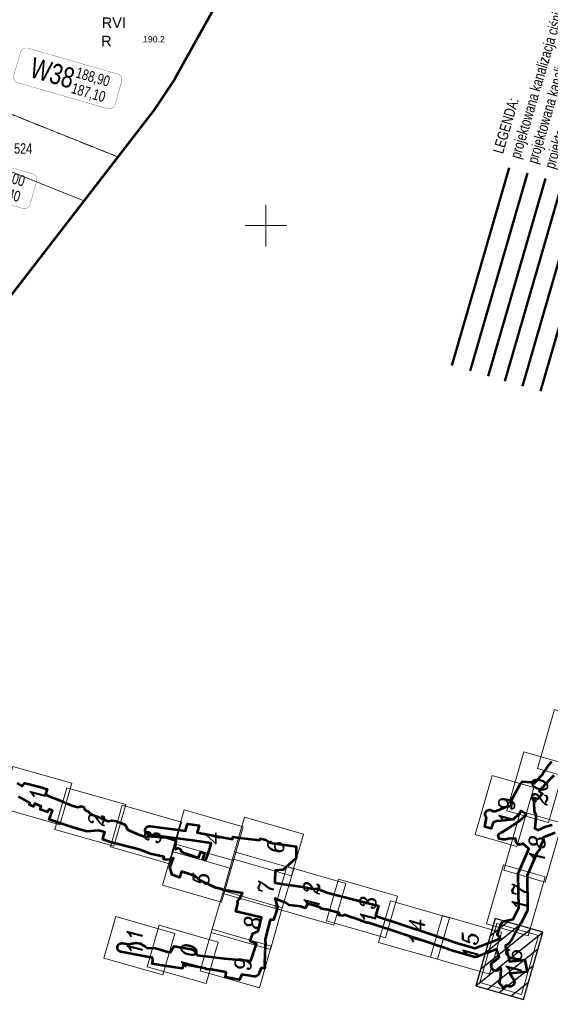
# Model space of a CAD drawing. Header units: metres. Extents: x 7482748 to 7484637, y 5684406 to 5687014.
# Tile 18 of 180: x 7483020 to 7483084, y 5684707 to 5684825. Entities that reach past the tile are written whole.
import ezdxf
from ezdxf.lldxf.tags import DXFTag

# ---------------------------------------------------------------- set-up
doc = ezdxf.new("R2010")
doc.units = ezdxf.units.M
doc.header["$MEASUREMENT"] = 0
for name, pattern in [('1', [1.5, 1, -0.5]), ('l217_500', [2, 1.5, -0.5]), ('l218_500', [1, 0.5, -0.5])]:
    doc.linetypes.add(name, pattern=pattern)
for name, color, linetype, lineweight in [('.ks tłoczny', 104, 'Continuous', 50), ('_Dzialki', 7, 'Continuous', 0), ('_Dzialki_opis', 7, 'Continuous', 0), ('_Kontury', 7, 'Continuous', 0), ('_Kontury_opis', 7, 'Continuous', 0), ('_Podzial_sekcyjny_krzyze', 7, '1', 13), ('_Szkic_arkuszy', 7, 'Continuous', 0), ('_Uzytki', 7, 'Continuous', 0), ('_Uzytki_opis', 7, 'Continuous', 0), ('_Zakres2', 7, 'Continuous', 0), ('RTPW01_P', 7, 'Continuous', 0)]:
    doc.layers.add(name, color=color, linetype=linetype, lineweight=lineweight)
doc.layers.add('.przyłącza', color=32, linetype='Continuous', lineweight=50, true_color=0xbd5e00)
doc.layers.add('IS_Węzeł_sieci_kanalizacyjnej_-_opisy', color=7, linetype='Continuous')
doc.layers.add('RTPW01_G', color=7, linetype='Continuous', lineweight=13, transparency=0.25)
doc.styles.get("Standard").update_dxf_attribs({"font": 'simplex.shx', "width": 0.75})
doc.styles.add('STYL_ARIAL', font='simplex.shx', dxfattribs={"width": 0.75, "oblique": 0.1})
doc.styles.add('Style-Arial', font='arial.ttf')
doc.styles.add('Style-ITALIC_1250', font='ITALIC_1250.shx')
tags = doc.linetypes.add('SOLID', pattern=[10, 10, 0]).pattern_tags.tags
tags[6:7] = [DXFTag(74, 4), DXFTag(75, 0), DXFTag(340, '0'), DXFTag(46, 0.0), DXFTag(50, 0.0), DXFTag(44, 0.0), DXFTag(45, 0.0)]
tags[4:5] = [DXFTag(74, 4), DXFTag(75, 0), DXFTag(340, '0'), DXFTag(46, 0.0), DXFTag(50, 0.0), DXFTag(44, 0.0), DXFTag(45, 0.0)]

# ---------------------------------------------------------------- blocks, each defined once
blk = doc.blocks.new('RTPW01')
at = {"layer": 'RTPW01_P', "linetype": 'Continuous', "lineweight": 0}
h = blk.add_hatch(color=256, dxfattribs=at)
edge = h.paths.add_edge_path()
edge.add_arc((0, 0), 0.045, 0, 360)
blk = doc.blocks.new('*U485')
at = {"layer": '_Szkic_arkuszy', "color": 5, "linetype": 'Continuous', "lineweight": 30}
for p, q in [((-80.53, 100.4), (80.53, -100.4)), ((-90.67, 65.1), (30.55, -86.04)), ((-30.55, 86.04), (90.67, -65.1)), ((19.43, 71.68), (100.82, -29.8)), ((-100.82, 29.8), (-19.43, -71.67)), ((69.4, 57.31), (110.96, 5.5)), ((-110.96, -5.5), (-69.4, -57.31))]:
    blk.add_line(p, q, dxfattribs=at)
at = {"layer": '_Szkic_arkuszy', "color": 5, "linetype": 'Continuous', "lineweight": 30, "flags": 128}
blk.add_lwpolyline([(-80.53, 100.4), (-121.54, -42.33), (80.53, -100.4), (121.54, 42.33), (-80.53, 100.4)], close=True, dxfattribs=at)

msp = doc.modelspace()

# ---------------------------------------------------------------- linework, layer by layer
at = {"layer": '.ks tłoczny', "linetype": 'Continuous'}
for points in [[(7483072.29341, 5684783.18801), (7483079.16471, 5684806.91659)], [(7483080.75095, 5684780.73888), (7483087.62225, 5684804.46746)]]:
    msp.add_lwpolyline(points, dxfattribs=at)
at = {"layer": '.ks tłoczny', "color": 111, "linetype": 'Continuous', "true_color": 0x70ffb8}
for points in [[(7483074.46615, 5684782.55883), (7483081.33745, 5684806.28741)], [(7483082.92368, 5684780.1097), (7483089.79499, 5684803.83828)]]:
    msp.add_lwpolyline(points, dxfattribs=at)
at = {"layer": '.przyłącza', "linetype": 'Continuous'}
msp.add_lwpolyline([(7483076.63888, 5684781.92965), (7483083.51019, 5684805.65823)], dxfattribs=at)
at = {"layer": '.przyłącza', "color": 9, "linetype": 'Continuous', "true_color": 0xd19cc7}
msp.add_lwpolyline([(7483078.65614, 5684781.34549), (7483085.52745, 5684805.07407)], dxfattribs=at)
at = {"layer": '_Dzialki', "color": 96, "linetype": 'Continuous', "true_color": 0x008000, "flags": 128}
for points in [[(7483032.24, 5684808.23), (7483011.08, 5684816.72)], [(7483028.19, 5684802.98), (7483007.23, 5684811.36)]]:
    msp.add_lwpolyline(points, dxfattribs=at)
at = {"layer": '_Kontury', "color": 96, "linetype": 'l217_500', "true_color": 0x008000, "flags": 128}
msp.add_lwpolyline([(7483011.08, 5684816.72), (7483032.24, 5684808.23)], dxfattribs=at)
at = {"layer": '_Podzial_sekcyjny_krzyze', "linetype": 'Continuous'}
for p, q in [((7483050, 5684797.5), (7483050, 5684802.5)), ((7483047.5, 5684800), (7483052.5, 5684800))]:
    msp.add_line(p, q, dxfattribs=at)
at = {"layer": '_Szkic_arkuszy', "color": 7, "linetype": 'Continuous', "lineweight": 0, "flags": 128}
for points in [[(7483082.55, 5684734.86), (7483087.54, 5684733.42), (7483089.57, 5684740.49), (7483084.58, 5684741.93), (7483082.55, 5684734.86)], [(7483078.89, 5684729.79), (7483083.88, 5684728.36), (7483085.91, 5684735.43), (7483080.92, 5684736.86), (7483078.89, 5684729.79)], [(7483019.66, 5684735.11), (7483018.23, 5684730.12), (7483025.3, 5684728.08), (7483026.73, 5684733.08), (7483019.66, 5684735.11)], [(7483075.09, 5684726.93), (7483080.08, 5684725.49), (7483082.11, 5684732.57), (7483077.12, 5684734), (7483075.09, 5684726.93)], [(7483026.16, 5684732.55), (7483024.72, 5684727.55), (7483031.79, 5684725.52), (7483033.23, 5684730.52), (7483026.16, 5684732.55)], [(7483032.79, 5684730.44), (7483031.36, 5684725.44), (7483038.43, 5684723.41), (7483039.87, 5684728.4), (7483032.79, 5684730.44)], [(7483040.21, 5684729.88), (7483038.77, 5684724.88), (7483045.85, 5684722.85), (7483047.28, 5684727.84), (7483040.21, 5684729.88)], [(7483078.5, 5684722.66), (7483083.49, 5684721.23), (7483085.52, 5684728.3), (7483080.53, 5684729.74), (7483078.5, 5684722.66)], [(7483047.44, 5684729.01), (7483046.01, 5684724.01), (7483053.08, 5684721.98), (7483054.51, 5684726.97), (7483047.44, 5684729.01)], [(7483039.05, 5684725.83), (7483037.61, 5684720.84), (7483044.69, 5684718.81), (7483046.12, 5684723.8), (7483039.05, 5684725.83)], [(7483046.25, 5684724.87), (7483044.82, 5684719.87), (7483051.89, 5684717.84), (7483053.33, 5684722.83), (7483046.25, 5684724.87)], [(7483076.43, 5684716.23), (7483081.43, 5684714.79), (7483083.46, 5684721.87), (7483078.46, 5684723.3), (7483076.43, 5684716.23)], [(7483052.53, 5684723.08), (7483051.09, 5684718.09), (7483058.16, 5684716.05), (7483059.6, 5684721.05), (7483052.53, 5684723.08)], [(7483058.69, 5684721.58), (7483057.25, 5684716.59), (7483064.32, 5684714.55), (7483065.76, 5684719.55), (7483058.69, 5684721.58)], [(7483044.9, 5684720.16), (7483043.46, 5684715.16), (7483050.54, 5684713.13), (7483051.97, 5684718.13), (7483044.9, 5684720.16)], [(7483064.92, 5684718.99), (7483063.49, 5684713.99), (7483070.56, 5684711.96), (7483072, 5684716.95), (7483064.92, 5684718.99)], [(7483071.15, 5684717.22), (7483069.72, 5684712.23), (7483076.79, 5684710.19), (7483078.23, 5684715.19), (7483071.15, 5684717.22)], [(7483032, 5684717.1), (7483030.56, 5684712.11), (7483037.63, 5684710.08), (7483039.07, 5684715.07), (7483032, 5684717.1)], [(7483037.2, 5684716.07), (7483035.76, 5684711.07), (7483042.84, 5684709.04), (7483044.27, 5684714.03), (7483037.2, 5684716.07)], [(7483075.66, 5684709.18), (7483080.65, 5684707.75), (7483082.69, 5684714.82), (7483077.69, 5684716.25), (7483075.66, 5684709.18)], [(7483043.58, 5684715.57), (7483042.14, 5684710.57), (7483049.22, 5684708.54), (7483050.65, 5684713.53), (7483043.58, 5684715.57)]]:
    msp.add_lwpolyline(points, close=True, dxfattribs=at)
at = {"layer": '_Szkic_arkuszy', "color": 252, "linetype": 'Continuous', "lineweight": 53, "flags": 128}
for points in [[(7483020.13, 5684733.08), (7483020.78, 5684732.75), (7483021.05, 5684733.09), (7483021.45, 5684733), (7483022.7, 5684732.69), (7483023.17, 5684732.56), (7483023.72, 5684732.38), (7483023.79, 5684732.37), (7483023.59, 5684731.72), (7483024.2, 5684731.44), (7483024.94, 5684731.17), (7483026.53, 5684730.49), (7483026.86, 5684730.38), (7483027.47, 5684730.22), (7483027.84, 5684730.34), (7483027.98, 5684730.28), (7483028.18, 5684730.21), (7483028.23, 5684730.07), (7483028.26, 5684730), (7483028.31, 5684729.94), (7483028.47, 5684729.8), (7483028.48, 5684729.79), (7483028.65, 5684729.73), (7483029.1, 5684729.33), (7483030.22, 5684728.92), (7483030.55, 5684728.76), (7483030.79, 5684728.65), (7483031.09, 5684728.54), (7483031.54, 5684728.61), (7483032.04, 5684728.53), (7483032.7, 5684728.3), (7483033.13, 5684728.08), (7483033.45, 5684727.51), (7483034.93, 5684726.86), (7483035.1, 5684726.82), (7483035.2, 5684726.76), (7483035.52, 5684726.66), (7483036.19, 5684726.74), (7483037.44, 5684726.62), (7483038.1, 5684726.57), (7483038.85, 5684726.33), (7483039.21, 5684726.2), (7483039.17, 5684725.68), (7483039.08, 5684725.36), (7483039.15, 5684725.15), (7483039.44, 5684725.31), (7483039.71, 5684725.2), (7483039.87, 5684724.87), (7483041.91, 5684724.12), (7483042.2, 5684724.84), (7483042.65, 5684724.69), (7483042.39, 5684723.99), (7483042.56, 5684723.94), (7483042.7, 5684723.85), (7483042.83, 5684723.99), (7483043.38, 5684725.49), (7483043.46, 5684725.9), (7483040.92, 5684726.25), (7483035.99, 5684726.9), (7483035.84, 5684726.95), (7483035.72, 5684727.02), (7483035.63, 5684727.12), (7483035.57, 5684727.24), (7483035.54, 5684727.37), (7483035.54, 5684727.5), (7483035.58, 5684727.63), (7483035.65, 5684727.75), (7483035.74, 5684727.84), (7483035.86, 5684727.91), (7483035.99, 5684727.94), (7483036.13, 5684727.94), (7483040.37, 5684727.38), (7483040.62, 5684728.23), (7483042.01, 5684728.01), (7483041.77, 5684727.17), (7483042.18, 5684727.1), (7483046, 5684726.38), (7483046.05, 5684726.65), (7483046.55, 5684726.57), (7483046.68, 5684726.55), (7483046.82, 5684726.53), (7483046.84, 5684726.52), (7483048.25, 5684726.36), (7483049.26, 5684726.24), (7483049.35, 5684726.46), (7483050, 5684726.31), (7483050.5, 5684725.93), (7483050.5, 5684725.93), (7483053.62, 5684725.5), (7483053.61, 5684724.1), (7483052.36, 5684722.97), (7483052.08, 5684722.71), (7483052.05, 5684722.71), (7483052.05, 5684722.7), (7483051.1, 5684722.63), (7483051.07, 5684721.17), (7483051.06, 5684721.14), (7483054.34, 5684720.67), (7483054.66, 5684720.61), (7483054.81, 5684720.58), (7483055.22, 5684720.5), (7483055.41, 5684720.46), (7483056.17, 5684720.4), (7483057.43, 5684719.93), (7483063.48, 5684718.39), (7483063.15, 5684717.18), (7483069.8, 5684714.99), (7483072.98, 5684713.91), (7483075.06, 5684713.31), (7483077.89, 5684714.38), (7483078.12, 5684714.48), (7483077.74, 5684714.92), (7483077.85, 5684715.22), (7483078.11, 5684715.98), (7483078.37, 5684716.51), (7483079.65, 5684716.78), (7483080.3, 5684718.13), (7483080.24, 5684722.11), (7483080.25, 5684722.2), (7483080.29, 5684722.33), (7483081.5, 5684725.21), (7483080.81, 5684725.85), (7483080.69, 5684725.77), (7483080.56, 5684725.73), (7483080.42, 5684725.72), (7483080.29, 5684725.75), (7483080.17, 5684725.81), (7483080.07, 5684725.9), (7483080, 5684726.02), (7483079.95, 5684726.15), (7483079.94, 5684726.28), (7483079.91, 5684726.38), (7483079.91, 5684726.44), (7483079.05, 5684726.42), (7483078.9, 5684726.36), (7483078.77, 5684726.34), (7483078.66, 5684726.32), (7483078.52, 5684726.33), (7483078.39, 5684726.34), (7483078.22, 5684726.36), (7483077.96, 5684726.42), (7483077.84, 5684726.87), (7483077.95, 5684727.03), (7483078.12, 5684727.14), (7483078.27, 5684727.22), (7483078.35, 5684727.26), (7483078.42, 5684727.3), (7483078.74, 5684727.5), (7483080.35, 5684728.53), (7483080.85, 5684728.96), (7483081.19, 5684729.26), (7483081.11, 5684729.42), (7483080.64, 5684729.74), (7483080.59, 5684729.77), (7483080.56, 5684729.75), (7483080.39, 5684729.46), (7483080.16, 5684729.21), (7483079.6, 5684728.74), (7483078.27, 5684728.58), (7483077.64, 5684728.55), (7483077.24, 5684728.38), (7483077, 5684727.65), (7483076.7, 5684727.75), (7483076.26, 5684727.87), (7483076.46, 5684728.99), (7483076.38, 5684729.08), (7483076.32, 5684729.2), (7483076.29, 5684729.33), (7483076.3, 5684729.47), (7483076.34, 5684729.59), (7483076.41, 5684729.71), (7483076.51, 5684729.8), (7483076.63, 5684729.87), (7483076.76, 5684729.9), (7483076.9, 5684729.89), (7483077.03, 5684729.86), (7483077.14, 5684729.79), (7483077.21, 5684729.73), (7483077.49, 5684729.75), (7483078.63, 5684730.18), (7483078.77, 5684730.27), (7483079.43, 5684730.37), (7483079.4, 5684730.98), (7483080.45, 5684732.88), (7483080.76, 5684733.28), (7483081.27, 5684733.27), (7483081.77, 5684733.23), (7483082.11, 5684733.05), (7483083.11, 5684734.11), (7483083.24, 5684734.3), (7483083.45, 5684734.59), (7483083.7, 5684734.94), (7483083.81, 5684735.12), (7483083.97, 5684735.33), (7483084.26, 5684735.71)], [(7483084.52, 5684734.01), (7483083.94, 5684733.46), (7483082.75, 5684732.13), (7483083.17, 5684731.81), (7483082.56, 5684731.17), (7483082.09, 5684731.34), (7483082.16, 5684729.88), (7483082.15, 5684729.8), (7483082.14, 5684729.72), (7483082.31, 5684729.37), (7483082.36, 5684729.23), (7483082.37, 5684729.09), (7483082.35, 5684729.03), (7483082.24, 5684727.65), (7483082.58, 5684727.47), (7483083.57, 5684727.91), (7483084.32, 5684728.11)], [(7483084.69, 5684727.12), (7483083.22, 5684726.57), (7483083.22, 5684726.47), (7483083.18, 5684726.14), (7483082.92, 5684725.52), (7483082.89, 5684725.39), (7483082.79, 5684725.09), (7483082.53, 5684724.78), (7483081.3, 5684722.01), (7483081.35, 5684718.02), (7483081.34, 5684717.92), (7483081.3, 5684717.79), (7483080.59, 5684716.31), (7483080.57, 5684716.28), (7483079.57, 5684714.49), (7483079.53, 5684714.43), (7483079.07, 5684713.83), (7483078.97, 5684713.74), (7483078.86, 5684713.67), (7483078.7, 5684713.6), (7483078.71, 5684713.39), (7483079.09, 5684712.27), (7483079.12, 5684712.08), (7483079.18, 5684711.68), (7483081.02, 5684711.9), (7483081.31, 5684710.47), (7483079.23, 5684710.25), (7483079.7, 5684709.49), (7483079.76, 5684709.35), (7483079.78, 5684709.21), (7483079.76, 5684709.08), (7483079.71, 5684708.95), (7483079.63, 5684708.85), (7483079.52, 5684708.76), (7483079.4, 5684708.71), (7483079.26, 5684708.69), (7483079.13, 5684708.7), (7483079, 5684708.75), (7483078.89, 5684708.83), (7483078.42, 5684708.56), (7483077.96, 5684709.12), (7483078.2, 5684709.91), (7483078.16, 5684710.04), (7483078.15, 5684710.18), (7483078.2, 5684710.68), (7483078.17, 5684710.95), (7483077.94, 5684710.72), (7483077.81, 5684710.63), (7483077.68, 5684710.59), (7483077.55, 5684710.57), (7483077.42, 5684710.6), (7483077.29, 5684710.65), (7483077.19, 5684710.74), (7483077.11, 5684710.85), (7483077.06, 5684710.97), (7483077.03, 5684711.13), (7483077.01, 5684711.3), (7483077.04, 5684711.44), (7483077.09, 5684711.53), (7483077.16, 5684711.59), (7483077.2, 5684711.62), (7483077.38, 5684711.68), (7483077.97, 5684712.23), (7483077.69, 5684713.11), (7483077.67, 5684713.18), (7483075.27, 5684712.26), (7483075.2, 5684712.24), (7483075.07, 5684712.23), (7483074.93, 5684712.25), (7483072.68, 5684712.91), (7483072.66, 5684712.91), (7483069.48, 5684713.99), (7483062.82, 5684716.18), (7483062.3, 5684716.35), (7483062.1, 5684716.32), (7483060.49, 5684716.92), (7483060.41, 5684716.95), (7483059.42, 5684717.28), (7483059.34, 5684717.21), (7483059.2, 5684717.17), (7483058.72, 5684717.24), (7483058.82, 5684717.49), (7483057.3, 5684717.94), (7483057.07, 5684717.94), (7483056.58, 5684718.04), (7483056.5, 5684718.19), (7483055.8, 5684718.4), (7483054.99, 5684718.62), (7483054.73, 5684718.09), (7483054.32, 5684718.2), (7483054.24, 5684718.29), (7483052.77, 5684718.47), (7483052.32, 5684718.79), (7483051.96, 5684718.91), (7483051.42, 5684719.11), (7483051.09, 5684719.25), (7483051.39, 5684718.27), (7483051.27, 5684717.74), (7483050.92, 5684716.68), (7483050.52, 5684716.69), (7483050.09, 5684715.03), (7483049.9, 5684714.32), (7483049.94, 5684713.8), (7483049.93, 5684713.64), (7483049.84, 5684711.37), (7483049.85, 5684711.34), (7483049.87, 5684710.9), (7483049.53, 5684710.89), (7483049.44, 5684710.91), (7483049.21, 5684710.32), (7483049.17, 5684710.21), (7483049.1, 5684710.1), (7483049, 5684710), (7483048.88, 5684709.94), (7483048.88, 5684709.94), (7483048.85, 5684709.92), (7483048.72, 5684709.89), (7483048.58, 5684709.9), (7483047.12, 5684710.13), (7483046.85, 5684709.51), (7483045.17, 5684709.8), (7483045.2, 5684710.11), (7483045.24, 5684710.36), (7483045.01, 5684710.44), (7483044.99, 5684710.45), (7483043.43, 5684710.74), (7483043.3, 5684710.73), (7483042.9, 5684710.77), (7483042.81, 5684710.81), (7483042.75, 5684710.87), (7483040.54, 5684711.31), (7483040.12, 5684711.39), (7483039.97, 5684710.84), (7483038.89, 5684711.02), (7483036.36, 5684711.4), (7483036.45, 5684711.76), (7483036.41, 5684712.12), (7483035.57, 5684712.28), (7483032.63, 5684712.85), (7483032.48, 5684712.9), (7483032.37, 5684712.98), (7483032.28, 5684713.09), (7483032.23, 5684713.21), (7483032.2, 5684713.34), (7483032.21, 5684713.48), (7483032.26, 5684713.61), (7483032.33, 5684713.72), (7483032.44, 5684713.81), (7483032.56, 5684713.87), (7483032.69, 5684713.89), (7483032.82, 5684713.88), (7483033.52, 5684713.78), (7483034.42, 5684713.95), (7483034.93, 5684713.84), (7483035.53, 5684713.48), (7483035.77, 5684713.32), (7483036.78, 5684713.29), (7483038.51, 5684712.78), (7483039, 5684713.54), (7483040.35, 5684713.3), (7483041.05, 5684713.16), (7483041.36, 5684713.05), (7483041.75, 5684712.45), (7483045.03, 5684712.04), (7483048.18, 5684711.78), (7483048.87, 5684713.83), (7483048.12, 5684714.12), (7483048.44, 5684715.07), (7483049.06, 5684715.33), (7483049.48, 5684716.97), (7483046.4, 5684717.68), (7483046.62, 5684718.67), (7483046.61, 5684718.8), (7483046.63, 5684718.93), (7483046.69, 5684719.06), (7483046.77, 5684719.16), (7483046.88, 5684719.24), (7483047.2, 5684719.91), (7483044.84, 5684720.31), (7483044.54, 5684720.41), (7483044.01, 5684720.55), (7483042.11, 5684721.43), (7483041.54, 5684721.93), (7483040.62, 5684722.24), (7483039.88, 5684722.5), (7483039.63, 5684721.79), (7483038.77, 5684722.11), (7483038.49, 5684722.98), (7483038.93, 5684724.09), (7483038.44, 5684723.95), (7483038.06, 5684723.88), (7483037.71, 5684723.99), (7483037.8, 5684724.26), (7483037.42, 5684724.33), (7483036.18, 5684724.61), (7483034.82, 5684725.15), (7483031.49, 5684725.97), (7483030.44, 5684726.33), (7483030.54, 5684726.75), (7483030.71, 5684727.23), (7483030.52, 5684727.27), (7483029.95, 5684727.4), (7483028.55, 5684727.31), (7483026.75, 5684727.8), (7483025.91, 5684728.11), (7483024.02, 5684728.75), (7483024.44, 5684729.81), (7483024.03, 5684729.96), (7483023.83, 5684729.62), (7483023.18, 5684729.84), (7483022.94, 5684729.93), (7483023.08, 5684730.32), (7483022.91, 5684730.38), (7483022.31, 5684730.65), (7483022.14, 5684730.29), (7483021.65, 5684730.48), (7483021.69, 5684730.74), (7483020.34, 5684731.5)]]:
    msp.add_lwpolyline(points, dxfattribs=at)
at = {"layer": '_Uzytki', "color": 96, "linetype": 'l218_500', "true_color": 0x008000, "flags": 128}
msp.add_lwpolyline([(7483011.08, 5684816.72), (7483032.24, 5684808.23)], dxfattribs=at)
at = {"layer": '_Zakres2', "color": 250, "linetype": 'Continuous', "lineweight": 53, "flags": 128}
msp.add_lwpolyline([(7483096.11, 5684919.96), (7483039.08, 5684817.62), (7483036.61, 5684813.88), (7483010.05, 5684779.5), (7483004.86, 5684774.26), (7482998.22, 5684770.3), (7482989.37, 5684766.48), (7482989.63, 5684754.69), (7483011.57, 5684690.34), (7483013.17, 5684679.95), (7483016.73, 5684657.1), (7483121.53, 5684669.63)], dxfattribs=at)
at = {"layer": 'IS_Węzeł_sieci_kanalizacyjnej_-_opisy', "color": 18, "linetype": 'SOLID', "ltscale": 0.01, "true_color": 0x000000, "const_width": 0.03}
for points in [[(7483020.27623, 5684817.1321), (7483031.02943, 5684814.03618, 0.414214), (7483031.92053, 5684814.52887), (7483032.71733, 5684817.29645, 0.414214), (7483032.22464, 5684818.18755), (7483021.47144, 5684821.28347, 0.414214), (7483020.58034, 5684820.79077), (7483019.78354, 5684818.02319, 0.414214), (7483020.27623, 5684817.1321)], [(7483010.0882, 5684805.15691), (7483020.84141, 5684802.061, 0.414214), (7483021.7325, 5684802.55369), (7483022.52931, 5684805.32127, 0.414214), (7483022.03661, 5684806.21237), (7483011.28341, 5684809.30828, 0.414214), (7483010.39231, 5684808.81559), (7483009.59551, 5684806.04801, 0.414214), (7483010.0882, 5684805.15691)]]:
    msp.add_lwpolyline(points, format="xyb", dxfattribs=at)

# ---------------------------------------------------------------- block references
at = {"layer": '_Szkic_arkuszy', "color": 5, "linetype": 'Continuous', "lineweight": 30, "xscale": 0.04, "yscale": 0.04, "zscale": 0.04, "rotation": 90}
msp.add_blockref('*U485', (7483079.17, 5684712), dxfattribs=at)
at = {"layer": 'RTPW01_P', "linetype": 'Continuous', "lineweight": 0}
msp.add_blockref('RTPW01', (7483035.27, 5684821.98), dxfattribs=at)

# ---------------------------------------------------------------- texts
at = {"layer": '_Dzialki_opis', "color": 96, "true_color": 0x008000, "insert": (7483019.81, 5684808.61), "char_height": 1.25, "attachment_point": 7, "line_spacing_factor": 0.6, "style": 'STYL_ARIAL'}
msp.add_mtext('\\fArial|b0|i0|c238238|p39;524', dxfattribs=at)
at = {"layer": '_Kontury_opis', "color": 96, "linetype": 'Continuous', "lineweight": 13, "true_color": 0x008000, "style": 'Style-Arial'}
msp.add_text('RVI', height=1.25, dxfattribs=at).set_placement((7483030.32, 5684823.72))
at = {"layer": '_Szkic_arkuszy', "color": 7, "linetype": 'Continuous', "lineweight": 53, "style": 'Style-ITALIC_1250'}
for s, p in [('20', (7483083.77, 5684730.37)), ('1', (7483023.57, 5684730.95)), ('19', (7483079.79, 5684728.07)), ('2', (7483030.67, 5684727.89)), ('3', (7483037.36, 5684725.82)), ('4', (7483044.52, 5684725.67)), ('6', (7483052.13, 5684724.63)), ('18', (7483083.45, 5684723.51)), ('5', (7483043.16, 5684720.79)), ('7', (7483050.94, 5684719.8)), ('12', (7483056.41, 5684717.98)), ('17', (7483081.37, 5684717.76)), ('13', (7483063.17, 5684716.24)), ('8', (7483049.33, 5684715.54)), ('14', (7483069.05, 5684713.53)), ('11', (7483035.21, 5684712.47)), ('15', (7483075.43, 5684711.93)), ('10', (7483041.74, 5684710.53)), ('16', (7483080.65, 5684710)), ('9', (7483048.2, 5684710.54))]:
    msp.add_text(s, height=1.88, rotation=90, dxfattribs=at).set_placement(p)
at = {"layer": '_Uzytki_opis', "color": 96, "linetype": 'Continuous', "lineweight": 13, "true_color": 0x008000, "style": 'Style-Arial'}
msp.add_text('R', height=1.25, dxfattribs=at).set_placement((7483030.25, 5684821.52))
at = {"layer": 'IS_Węzeł_sieci_kanalizacyjnej_-_opisy', "color": 18, "linetype": 'SOLID', "ltscale": 0.01, "true_color": 0x000000}
for s, insert, char_height, attachment_point, rotation in [('{\\fArial|b0|i0|c238|p34;LEGENDA:\\Pprojektowana kanalizacja ciśnieniowa - metoda wykopowa\\Pprojektowana kanalizacja ciśnieniowa - metoda bezwykopowa\\Pprojektowane przyłącze grawitacyjne - metoda wykopowa\\Pprojektowane przyłącze grawitacyjne - metoda bezwykopowa\\Pprojektowane przyłącze ciśnieniowe - metoda wykopowa\\Pprojektowane przyłącze ciśnieniowe - metoda bezwykopowa\\Pprojektowana kanalizacja sanitarna - Etap I\\Pprojektowana kanalizacja deszczowa - Etap I\\P\\Pprojektowane urządzenie zbiornikowo - tłoczne DN800 PE\\P\\Pprojektowana studnia kanalizacyjna DN630 PVC\\P\\Pprojektowana pompownia ścieków P1  (etap II)\\P\\Pprojektowany korek DN50 (do granicy działki)\\P\\Pprojektowany trójnik DN200/DN50}', (7483115.88301, 5684797.50756), 1.2888, 7, 73.6054133), ('\\fArial|b0|i0;W38', (7483026.60523, 5684816.38011), 2.448, 9, 343.9385491), ('\\fArial|b0|i0;188,90', (7483027.0486, 5684817.55865), 1.2888, 7, 343.9385491), ('\\fArial|b0|i0;187,10', (7483026.93505, 5684817.16427), 1.2888, 1, 343.9385491), ('\\fArial|b0|i0;189,00', (7483016.86057, 5684805.58347), 1.2888, 7, 343.9385491), ('\\fArial|b0|i0;187,40', (7483016.74703, 5684805.18908), 1.2888, 1, 343.9385491)]:
    msp.add_mtext(s, dxfattribs=dict(at, insert=insert, char_height=char_height, attachment_point=attachment_point, rotation=rotation))
at = {"layer": 'RTPW01_G', "linetype": 'Continuous', "lineweight": 13, "style": 'Style-Arial'}
msp.add_text('190.2', height=0.75, dxfattribs=at).set_placement((7483035.27, 5684821.98))

doc.saveas('drawing.dxf')
